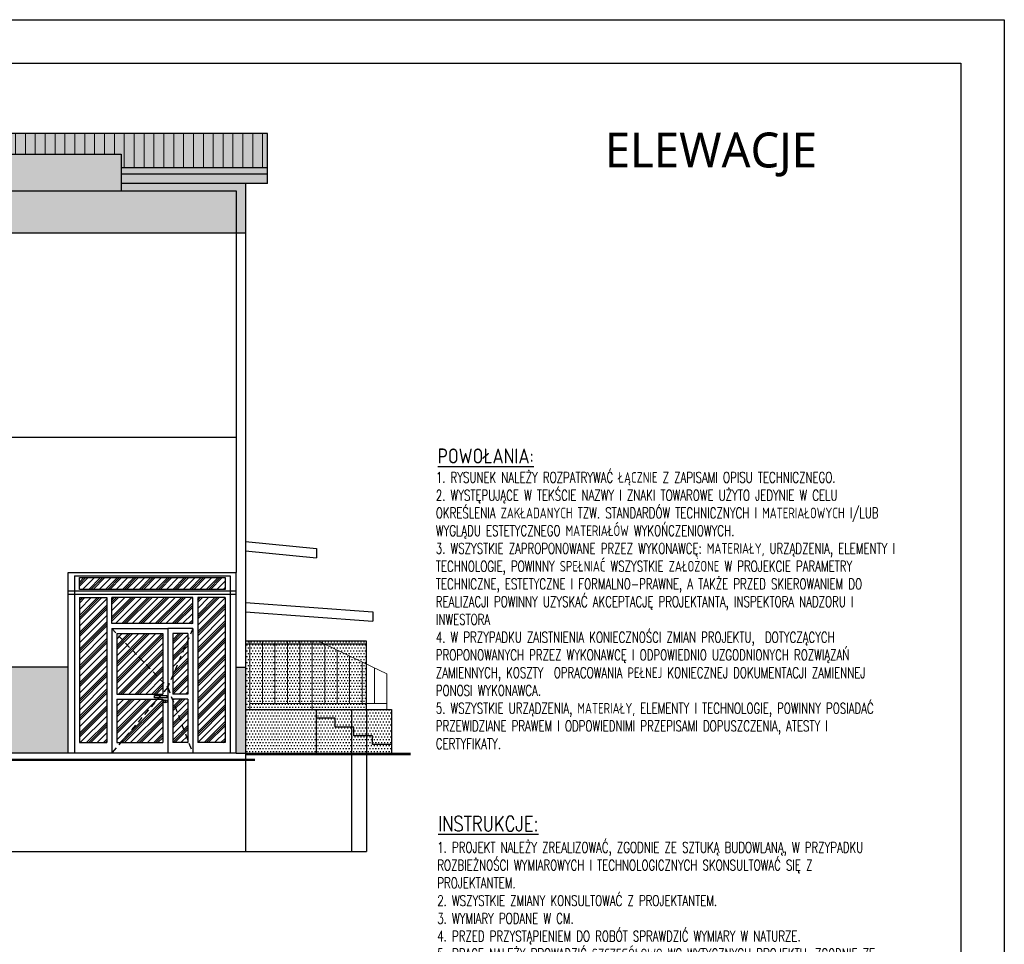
# Model space of a CAD drawing. Header units: millimetres. Extents: x 31969 to 285678, y -69766 to -1123.
# Tile 56 of 102: x 150246 to 151827, y -12584 to -11099. Entities that reach past the tile are written whole.
import ezdxf
from ezdxf.lldxf.tags import DXFTag

# ---------------------------------------------------------------- set-up
doc = ezdxf.new("R2010")
doc.units = ezdxf.units.MM
doc.linetypes.add('ACAD_ISO02W100', pattern=[15, 12, -3])
doc.linetypes.add('KRESKOWA-SREDNIA', pattern=[0.2, 0.12, -0.08])
for name, color, linetype in [('a-elewacja 1', 1, 'Continuous'), ('a-izolacja 1', 3, 'Continuous'), ('a-opis 1', 3, 'Continuous'), ('a-opis 2', 1, 'Continuous'), ('a-przerywana 2', 3, 'Continuous'), ('a-stolarka', 3, 'Continuous'), ('a-stolarka drzwiowa', 3, 'Continuous'), ('a-stolarka okienna', 3, 'Continuous'), ('a-szraf', 252, 'Continuous'), ('a-szraf 1', 250, 'Continuous')]:
    doc.layers.add(name, color=color, linetype=linetype)
doc.layers.add('a-elewacja 3', color=3, linetype='Continuous', lineweight=20)
doc.styles.add('IREK', font='simplex.shx', dxfattribs={"width": 0.8})
doc.styles.add('PRZEKRÓJ2', font='l_10646.ttf')
doc.styles.add('RS01507', font='romans.shx', dxfattribs={"width": 0.7, "height": 0.15})
tags = doc.linetypes.add('DASHED', pattern=[0.75, 0.5, -0.25]).pattern_tags.tags
tags[6:7] = [DXFTag(74, 4), DXFTag(75, 0), DXFTag(340, '0'), DXFTag(46, 1.0), DXFTag(50, 0.0), DXFTag(44, 0.0), DXFTag(45, 0.0)]
tags[4:5] = [DXFTag(74, 4), DXFTag(75, 0), DXFTag(340, '0'), DXFTag(46, 1.0), DXFTag(50, 0.0), DXFTag(44, 0.0), DXFTag(45, 0.0)]
pattern_1 = [(90, (3951.037, -7515.281), (-15.875, 1e-15), [])]

msp = doc.modelspace()

# ---------------------------------------------------------------- hatches: boundary and pattern name
at = {"layer": 'a-elewacja 3', "ltscale": 100}
h = msp.add_hatch(dxfattribs=at)
h.set_pattern_fill('LINE', color=256, scale=5, angle=90)
h.set_pattern_definition(pattern_1)
h.paths.add_polyline_path([(149980.17, -11281.56), (149980.17, -11336.56), (150183.71, -11336.56), (150183.71, -11314.6), (150408.71, -11314.6), (150408.71, -11336.56), (150643.71, -11336.56), (150643.71, -11281.56)])
h.paths.add_polyline_path([(149937.1, -11281.56), (149937.1, -11336.56), (149948.67, -11336.56), (149948.67, -11281.56)])
h.paths.add_polyline_path([(149905.6, -11336.56), (149905.6, -11281.56), (148810.71, -11281.56), (148810.71, -11336.56)])
h = msp.add_hatch(dxfattribs=at)
h.set_pattern_fill('LINE', color=256, scale=5, angle=90)
h.set_pattern_definition(pattern_1)
h.paths.add_polyline_path([(149980.17, -11281.56), (149980.17, -11336.56), (150183.71, -11336.56), (150183.71, -11314.6), (150408.71, -11314.6), (150408.71, -11336.56), (150643.71, -11336.56), (150643.71, -11281.56)])
h.paths.add_polyline_path([(149937.1, -11281.56), (149937.1, -11336.56), (149948.67, -11336.56), (149948.67, -11281.56)])
h.paths.add_polyline_path([(149905.6, -11336.56), (149905.6, -11281.56), (148810.71, -11281.56), (148810.71, -11336.56)])
at = {"layer": 'a-szraf', "ltscale": 30}
h = msp.add_hatch(dxfattribs=at)
h.set_pattern_fill('DOTS', color=256, scale=1.5)
h.set_pattern_definition([(0, (1354.883, -5789.6532), (1.190625, 2.38125), [0, -2.38125])])
h.paths.add_polyline_path([(150643.71, -11336.56), (150408.71, -11336.56), (150408.71, -11346.6), (150643.71, -11346.6)])
h.paths.add_polyline_path([(150643.71, -11346.6), (150408.71, -11346.6), (150408.71, -11361.6), (150643.71, -11361.6)])
h.paths.add_polyline_path([(149888.71, -11346.6), (148810.71, -11346.6), (148810.71, -11361.6), (149888.71, -11361.6)])
h.paths.add_polyline_path([(149980.17, -11281.56), (149980.17, -11336.56), (150183.71, -11336.56), (150183.71, -11314.6), (150408.71, -11314.6), (150408.71, -11336.56), (150643.71, -11336.56), (150643.71, -11281.56)])
h.paths.add_polyline_path([(149937.1, -11281.56), (149937.1, -11336.56), (149948.67, -11336.56), (149948.67, -11281.56)])
h.paths.add_polyline_path([(149905.6, -11336.56), (149905.6, -11281.56), (148810.71, -11281.56), (148810.71, -11336.56)])
h.paths.add_polyline_path([(149905.6, -11346.6), (149905.6, -11336.56), (148810.71, -11336.56), (148810.71, -11346.6)])
h.paths.add_polyline_path([(149905.6, -11361.6), (149905.6, -11346.6), (149898.71, -11346.6), (149898.71, -11361.6)])
h.paths.add_polyline_path([(149980.17, -11346.6), (149980.17, -11361.6), (150183.71, -11361.6), (150183.71, -11346.6)])
h.paths.add_polyline_path([(149948.67, -11361.6), (149948.67, -11346.6), (149937.1, -11346.6), (149937.1, -11361.6)])
h.paths.add_polyline_path([(149980.17, -11336.56), (149980.17, -11346.6), (150183.71, -11346.6), (150183.71, -11336.56)])
h.paths.add_polyline_path([(149948.67, -11346.6), (149948.67, -11336.56), (149937.1, -11336.56), (149937.1, -11346.6)])
at = {"layer": 'a-szraf', "ltscale": 100}
h = msp.add_hatch(dxfattribs=at)
h.set_pattern_fill('DOTS', color=256, scale=3)
h.paths.add_polyline_path([(150608.71, -12138.6), (150593.71, -12138.6), (150593.71, -12276.6), (150608.71, -12276.6)])
h.paths.add_polyline_path([(150323.71, -12138.6), (149998.71, -12138.6), (149998.71, -12251.6), (149998.71, -12276.6), (150323.71, -12276.6)])
h.paths.add_polyline_path([(149828.71, -12218.6), (149738.71, -12218.6), (149738.71, -12158.6), (149828.71, -12158.6)], flags=16)
h.paths.add_polyline_path([(149823.71, -12213.6), (149743.71, -12213.6), (149743.71, -12163.6), (149823.71, -12163.6)], flags=0)
h.paths.add_polyline_path([(149820.71, -12210.6), (149746.71, -12210.6), (149746.71, -12166.6), (149820.71, -12166.6)], flags=0)
h.paths.add_polyline_path([(149610.71, -12218.6), (149520.71, -12218.6), (149520.71, -12158.6), (149610.71, -12158.6)], flags=16)
h.paths.add_polyline_path([(149605.71, -12213.6), (149525.71, -12213.6), (149525.71, -12163.6), (149605.71, -12163.6)], flags=0)
h.paths.add_polyline_path([(149602.71, -12210.6), (149528.71, -12210.6), (149528.71, -12166.6), (149602.71, -12166.6)], flags=0)
h.paths.add_polyline_path([(149373.71, -12218.6), (149283.71, -12218.6), (149283.71, -12158.6), (149373.71, -12158.6)], flags=16)
h.paths.add_polyline_path([(149368.71, -12213.6), (149288.71, -12213.6), (149288.71, -12163.6), (149368.71, -12163.6)], flags=0)
h.paths.add_polyline_path([(149365.71, -12210.6), (149291.71, -12210.6), (149291.71, -12166.6), (149365.71, -12166.6)], flags=0)
h.paths.add_polyline_path([(149155.71, -12218.6), (149065.71, -12218.6), (149065.71, -12158.6), (149155.71, -12158.6)], flags=16)
h.paths.add_polyline_path([(149150.71, -12213.6), (149070.71, -12213.6), (149070.71, -12163.6), (149150.71, -12163.6)], flags=0)
h.paths.add_polyline_path([(149147.71, -12210.6), (149073.71, -12210.6), (149073.71, -12166.6), (149147.71, -12166.6)], flags=0)
h.paths.add_polyline_path([(148968.71, -12248.6), (148828.71, -12248.6), (148828.71, -12158.6), (148968.71, -12158.6)], flags=16)
h.paths.add_polyline_path([(148963.71, -12243.6), (148901.21, -12243.6), (148901.21, -12163.6), (148963.71, -12163.6)], flags=0)
h.paths.add_polyline_path([(148960.71, -12240.6), (148904.21, -12240.6), (148904.21, -12166.6), (148960.71, -12166.6)], flags=0)
h.paths.add_polyline_path([(148896.21, -12243.6), (148833.71, -12243.6), (148833.71, -12163.6), (148896.21, -12163.6)], flags=0)
h.paths.add_polyline_path([(148893.21, -12240.6), (148836.71, -12240.6), (148836.71, -12166.6), (148893.21, -12166.6)], flags=0)
h.paths.add_polyline_path([(150593.71, -11373.6), (149998.71, -11373.6), (149998.71, -11441.6), (150593.71, -11441.6)])
h.paths.add_polyline_path([(150608.71, -11361.6), (150408.71, -11361.6), (150408.71, -11373.6), (150593.71, -11373.6), (150593.71, -11441.6), (150608.71, -11441.6)])
h.paths.add_polyline_path([(150408.71, -11314.6), (150183.71, -11314.6), (150183.71, -11373.6), (150408.71, -11373.6)])
h.paths.add_polyline_path([(149905.6, -11441.6), (149905.6, -11361.6), (149898.71, -11361.6), (149898.71, -11441.6)])
h.paths.add_polyline_path([(149948.67, -11441.6), (149948.67, -11361.6), (149937.1, -11361.6), (149937.1, -11441.6)])
h.paths.add_polyline_path([(149980.17, -11361.6), (149980.17, -11441.6), (149998.71, -11441.6), (149998.71, -11373.6), (150183.71, -11373.6), (150183.71, -11361.6)])
h.paths.add_polyline_path([(149678.87, -11361.6), (149678.87, -11441.6), (149888.71, -11441.6), (149888.71, -11361.6)])
h.paths.add_polyline_path([(149668.87, -11441.6), (149668.87, -11361.6), (148810.71, -11361.6), (148810.71, -11441.6)])
h.paths.add_polyline_path([(149898.71, -12163.6), (149905.6, -12163.6), (149905.6, -12138.6), (149898.71, -12138.6)])
edge = h.paths.add_edge_path()
edge.add_line((149678.87, -12231.65), (149678.87, -12244.1))
edge.add_arc((149673.87, -12244.1), 5, 0, 180)
edge.add_line((149668.87, -12244.1), (149668.87, -12231.65))
edge.add_arc((149673.87, -12231.65), 5, 0, 180, ccw=False)
edge = h.paths.add_edge_path()
edge.add_arc((149673.87, -12244.1), 5, 0, 360)
edge = h.paths.add_edge_path()
edge.add_line((149668.87, -12201.6), (149678.87, -12201.6))
edge.add_line((149678.87, -12201.6), (149678.87, -12231.65))
edge.add_arc((149673.87, -12231.65), 5, 0, 180)
edge.add_line((149668.87, -12231.65), (149668.87, -12201.6))
edge = h.paths.add_edge_path()
edge.add_line((149668.87, -12201.6), (149668.87, -12138.6))
edge.add_line((149668.87, -12138.6), (149138.21, -12138.6))
edge.add_line((149138.21, -12138.6), (149138.21, -12158.6))
edge.add_line((149138.21, -12158.6), (149072.21, -12158.6))
edge.add_line((149072.21, -12158.6), (149072.21, -12138.6))
edge.add_line((149072.21, -12138.6), (148810.71, -12138.6))
edge.add_line((148810.71, -12138.6), (148810.71, -12258.6))
edge.add_line((148810.71, -12258.6), (149998.71, -12258.6))
edge.add_line((149998.71, -12258.6), (149998.71, -12251.6))
edge.add_line((149998.71, -12251.6), (149998.71, -12138.6))
edge.add_line((149998.71, -12138.6), (149995.51, -12138.6))
edge.add_line((149995.51, -12138.6), (149995.51, -12235.74))
edge.add_line((149995.51, -12235.74), (149980.53, -12250.72))
edge.add_line((149980.53, -12250.72), (149973.46, -12243.65))
edge.add_line((149973.46, -12243.65), (149985.51, -12231.6))
edge.add_line((149985.51, -12231.6), (149985.51, -12138.6))
edge.add_line((149985.51, -12138.6), (149980.17, -12138.6))
edge.add_line((149980.17, -12138.6), (149980.17, -12198.6))
edge.add_line((149980.17, -12198.6), (149948.67, -12198.6))
edge.add_line((149948.67, -12198.6), (149948.67, -12138.6))
edge.add_line((149948.67, -12138.6), (149937.1, -12138.6))
edge.add_line((149937.1, -12138.6), (149937.1, -12198.6))
edge.add_line((149937.1, -12198.6), (149898.71, -12198.6))
edge.add_line((149898.71, -12198.6), (149898.71, -12244.1))
edge.add_arc((149893.71, -12244.1), 5, -180, 0, ccw=False)
edge.add_line((149888.71, -12244.1), (149888.71, -12198.6))
edge.add_line((149888.71, -12198.6), (149828.71, -12198.6))
edge.add_line((149828.71, -12198.6), (149828.71, -12163.6))
edge.add_line((149828.71, -12163.6), (149888.71, -12163.6))
edge.add_line((149888.71, -12163.6), (149888.71, -12138.6))
edge.add_line((149888.71, -12138.6), (149678.87, -12138.6))
edge.add_line((149678.87, -12138.6), (149678.87, -12201.6))
edge.add_line((149678.87, -12201.6), (149668.87, -12201.6))
h = msp.add_hatch(dxfattribs=at)
h.set_pattern_fill('DOTS', color=256, scale=3)
h.set_pattern_definition([(0, (-1339.3255, -2563.1973), (2.38125, 4.7625), [0, -4.7625])])
h.paths.add_polyline_path([(150842.68, -12206.6), (150802.71, -12206.6), (150802.71, -12248.6), (150812.68, -12248.6), (150812.68, -12262.6), (150842.68, -12262.6)])
h.paths.add_polyline_path([(150842.68, -12262.6), (150812.68, -12262.6), (150812.68, -12248.6), (150802.71, -12248.6), (150802.71, -12276.6), (150842.68, -12276.6)])
h.paths.add_polyline_path([(150802.71, -12248.6), (150782.68, -12248.6), (150782.68, -12234.6), (150778.71, -12234.6), (150778.71, -12276.6), (150802.71, -12276.6)])
h.paths.add_polyline_path([(150802.71, -12206.6), (150778.71, -12206.6), (150778.71, -12234.6), (150782.68, -12234.6), (150782.68, -12248.6), (150802.71, -12248.6)])
h.paths.add_polyline_path([(150778.71, -12206.6), (150722.71, -12206.6), (150722.71, -12220.6), (150752.68, -12220.6), (150752.68, -12234.6), (150778.71, -12234.6)])
h.paths.add_polyline_path([(150778.71, -12234.6), (150752.68, -12234.6), (150752.68, -12220.6), (150722.71, -12220.6), (150722.71, -12276.6), (150739.88, -12276.6), (150778.71, -12276.6)])
h.paths.add_polyline_path([(150722.71, -12220.6), (150722.68, -12220.6), (150722.71, -12206.6), (150608.71, -12206.6), (150608.71, -12276.6), (150693.71, -12276.6), (150722.71, -12276.6)])
h.paths.add_polyline_path([(150802.71, -12133.47), (150795.71, -12130.12), (150795.71, -12196.6), (150802.71, -12196.6)])
h.paths.add_polyline_path([(150795.71, -12130.12), (150775.71, -12120.54), (150775.71, -12196.6), (150795.71, -12196.6)])
h.paths.add_polyline_path([(150775.71, -12120.54), (150755.71, -12110.97), (150755.71, -12196.6), (150775.71, -12196.6)])
h.paths.add_polyline_path([(150755.71, -12110.97), (150735.71, -12101.4), (150735.71, -12196.6), (150755.71, -12196.6)])
h.paths.add_polyline_path([(150735.71, -12101.4), (150725.7, -12096.6), (150715.71, -12096.6), (150715.71, -12196.6), (150735.71, -12196.6)])
h.paths.add_polyline_path([(150715.71, -12096.6), (150695.71, -12096.6), (150695.71, -12196.6), (150715.71, -12196.6)])
h.paths.add_polyline_path([(150695.71, -12096.6), (150675.71, -12096.6), (150675.71, -12196.6), (150695.71, -12196.6)])
h.paths.add_polyline_path([(150675.71, -12096.6), (150655.71, -12096.6), (150655.71, -12196.6), (150675.71, -12196.6)])
h.paths.add_polyline_path([(150655.71, -12096.6), (150635.71, -12096.6), (150635.71, -12196.6), (150655.71, -12196.6)])
h.paths.add_polyline_path([(150635.71, -12096.6), (150615.71, -12096.6), (150615.71, -12196.6), (150635.71, -12196.6)])
h.paths.add_polyline_path([(150615.71, -12096.6), (150608.71, -12096.6), (150608.71, -12206.6), (150615.71, -12206.6)])
h.paths.add_polyline_path([(150715.71, -12196.6), (150615.71, -12196.6), (150615.71, -12206.6), (150715.71, -12206.6)])
h.paths.add_polyline_path([(150802.71, -12196.6), (150715.71, -12196.6), (150715.71, -12206.6), (150802.71, -12206.6)])
h.paths.add_polyline_path([(150802.71, -12096.6), (150725.7, -12096.6), (150802.71, -12133.47)])
at = {"layer": 'a-szraf 1', "ltscale": 15}
h = msp.add_hatch(dxfattribs=at)
h.set_pattern_fill('PLASTI', color=256, scale=3, angle=45)
h.set_pattern_definition([(45, (1354.883, -5789.653), (-13.4703842, 13.4703842), []), (45, (1353.2, -5787.97), (-13.4703842, 13.4703842), []), (45, (1351.515, -5786.286), (-13.4703842, 13.4703842), []), (45, (1346.464, -5781.234), (-13.4703842, 13.4703842), [])])
h.paths.add_polyline_path([(150575.71, -12013.6), (150575.71, -11994.62), (150341.71, -11994.62), (150341.71, -12013.6)])
h.paths.add_polyline_path([(150385.71, -12026.6), (150341.71, -12026.6), (150341.71, -12259.6), (150385.71, -12259.6)])
h.paths.add_polyline_path([(150393.71, -12026.6), (150393.71, -12068.6), (150523.71, -12068.6), (150523.71, -12026.6)])
h.paths.add_polyline_path([(150575.71, -12026.6), (150531.71, -12026.6), (150531.71, -12259.6), (150575.71, -12259.6)])
h.paths.add_polyline_path([(150491.71, -12151.8), (150515.71, -12095.4), (150515.71, -12084.6), (150491.71, -12084.6)])
h.paths.add_polyline_path([(150491.71, -12151.8), (150491.71, -12181.6), (150515.71, -12181.6), (150515.71, -12095.4)])
h.paths.add_polyline_path([(150475.71, -12084.6), (150401.71, -12084.6), (150401.71, -12084.96), (150475.71, -12162.24)])
h.paths.add_polyline_path([(150401.71, -12084.96), (150401.71, -12181.6), (150474.37, -12181.6), (150475.71, -12180.02), (150475.71, -12162.24)])
h.paths.add_polyline_path([(150401.71, -12189.6), (150401.71, -12259.6), (150408.15, -12259.6), (150467.58, -12189.6)])
h.paths.add_polyline_path([(150475.71, -12189.6), (150467.58, -12189.6), (150408.15, -12259.6), (150475.71, -12259.6)])
h.paths.add_polyline_path([(150491.71, -12259.6), (150515.71, -12259.6), (150515.71, -12255.4), (150491.71, -12191.8)])
h.paths.add_polyline_path([(150515.71, -12189.6), (150491.71, -12189.6), (150491.71, -12191.8), (150515.71, -12255.4)])

# ---------------------------------------------------------------- linework, layer by layer
at = {"layer": 'a-elewacja 1', "ltscale": 100}
for p, q in [((150643.71, -11281.56), (148810.71, -11281.56)), ((150643.71, -11361.6), (150643.71, -11281.56)), ((150183.71, -11314.6), (150408.71, -11314.6)), ((150408.71, -11314.6), (150408.71, -11373.6)), ((150643.71, -11336.56), (150408.71, -11336.56)), ((150643.71, -11346.6), (150408.71, -11346.6)), ((150643.71, -11361.6), (150408.71, -11361.6)), ((150608.71, -11361.6), (150608.71, -12276.6)), ((149998.71, -11373.6), (150593.71, -11373.6)), ((150593.71, -11373.6), (150593.71, -11986.62)), ((150608.71, -11441.6), (149980.17, -11441.6)), ((150608.71, -11936.42), (150722.71, -11948.03)), ((150608.71, -11951.42), (150722.71, -11963.03)), ((150722.71, -11948.03), (150722.71, -11963.03)), ((150608.71, -12034.6), (150812.71, -12049.6)), ((150608.71, -12049.6), (150812.71, -12064.6)), ((150812.71, -12049.6), (150812.71, -12064.6)), ((150802.71, -12096.6), (150608.71, -12096.6)), ((150802.71, -12101.6), (150608.71, -12101.6)), ((150802.71, -12206.6), (150802.71, -12096.6)), ((150323.71, -12138.6), (149995.51, -12138.6)), ((150593.71, -12138.6), (150608.71, -12138.6)), ((150608.71, -12206.6), (150842.68, -12206.6)), ((150722.71, -12276.6), (150722.71, -12206.6)), ((150842.68, -12206.6), (150842.68, -12276.6)), ((150593.71, -12276.6), (149928.71, -12276.6)), ((150593.71, -12276.6), (150693.71, -12276.6)), ((150608.71, -12278.6), (150873.26, -12278.6)), ((150693.71, -12276.6), (150739.88, -12276.6)), ((150739.88, -12276.6), (150873.26, -12276.6)), ((150623.32, -12286.6), (149928.71, -12286.6)), ((150623.32, -12288.6), (149928.71, -12288.6))]:
    msp.add_line(p, q, dxfattribs=at)
at = {"layer": 'a-elewacja 1', "ltscale": 20}
for p, q in [((150323.71, -12276.6), (150323.71, -11986.62)), ((150323.71, -11986.62), (150593.71, -11986.62)), ((150333.71, -11991.62), (150333.71, -12276.6)), ((150333.71, -11991.62), (150583.71, -11991.62)), ((150583.71, -11991.62), (150583.71, -12276.6)), ((150593.71, -12276.6), (150593.71, -11986.62)), ((150593.71, -12016.6), (150323.71, -12016.6)), ((150593.71, -12021.6), (150323.71, -12021.6)), ((150593.71, -12276.6), (150323.71, -12276.6))]:
    msp.add_line(p, q, dxfattribs=at)
at = {"layer": 'a-elewacja 1', "linetype": 'DASHED', "ltscale": 40}
for p in [(150608.71, -12276.6), (148810.71, -12434.6)]:
    msp.add_line(p, (150608.71, -12434.6), dxfattribs=at)
at = {"layer": 'a-elewacja 3', "ltscale": 100}
for p, q in [((150725.7, -12096.6), (150615.71, -12096.6)), ((150615.71, -12206.6), (150615.71, -12096.6)), ((150635.71, -12196.6), (150635.71, -12096.6)), ((150655.71, -12196.6), (150655.71, -12096.6)), ((150675.71, -12196.6), (150675.71, -12096.6)), ((150695.71, -12196.6), (150695.71, -12096.6)), ((150715.71, -12206.6), (150715.71, -12096.6)), ((150725.7, -12096.6), (150835.71, -12149.27)), ((150735.71, -12196.6), (150735.71, -12101.4)), ((150755.71, -12196.6), (150755.71, -12110.97)), ((150775.71, -12196.6), (150775.71, -12120.54)), ((150795.71, -12196.6), (150795.71, -12130.12)), ((150815.71, -12196.6), (150815.71, -12139.69)), ((150835.71, -12206.6), (150835.71, -12149.27)), ((150835.71, -12196.6), (150615.71, -12196.6))]:
    msp.add_line(p, q, dxfattribs=at)
at = {"layer": 'a-izolacja 1'}
for p, q in [((150341.71, -12026.6), (150341.71, -12259.6)), ((150341.71, -12026.6), (150385.71, -12026.6)), ((150385.71, -12026.6), (150385.71, -12259.6)), ((150523.71, -12026.6), (150393.71, -12026.6)), ((150393.71, -12068.6), (150393.71, -12026.6)), ((150523.71, -12068.6), (150523.71, -12026.6)), ((150531.71, -12026.6), (150531.71, -12259.6)), ((150575.71, -12026.6), (150531.71, -12026.6)), ((150575.71, -12026.6), (150575.71, -12259.6)), ((150523.71, -12068.6), (150393.71, -12068.6)), ((150393.71, -12076.6), (150483.71, -12076.6)), ((150393.71, -12076.6), (150393.71, -12276.6)), ((150483.71, -12076.6), (150483.71, -12076.6)), ((150483.71, -12076.6), (150483.71, -12276.6)), ((150483.71, -12076.6), (150483.71, -12276.6)), ((150483.71, -12076.6), (150483.71, -12276.6)), ((150483.71, -12076.6), (150483.71, -12276.6)), ((150483.71, -12076.6), (150483.71, -12276.6)), ((150483.71, -12076.6), (150483.71, -12276.6)), ((150523.71, -12076.6), (150483.71, -12076.6)), ((150483.71, -12076.6), (150483.71, -12076.6)), ((150483.71, -12076.6), (150483.71, -12276.6)), ((150483.71, -12076.6), (150483.71, -12276.6)), ((150483.71, -12076.6), (150483.71, -12276.6)), ((150483.71, -12076.6), (150483.71, -12276.6)), ((150523.71, -12076.6), (150523.71, -12276.6)), ((150401.71, -12084.6), (150475.71, -12084.6)), ((150401.71, -12084.6), (150401.71, -12181.6)), ((150475.71, -12084.6), (150475.71, -12181.6)), ((150515.71, -12084.6), (150491.71, -12084.6)), ((150491.71, -12084.6), (150491.71, -12181.6)), ((150515.71, -12084.6), (150515.71, -12181.6)), ((150401.71, -12181.6), (150475.71, -12181.6)), ((150401.71, -12189.6), (150401.71, -12259.6)), ((150401.71, -12189.6), (150475.71, -12189.6)), ((150475.71, -12189.6), (150475.71, -12259.6)), ((150515.71, -12181.6), (150491.71, -12181.6)), ((150491.71, -12189.6), (150491.71, -12259.6)), ((150515.71, -12189.6), (150491.71, -12189.6)), ((150515.71, -12189.6), (150515.71, -12259.6))]:
    msp.add_line(p, q, dxfattribs=at)
msp.add_lwpolyline([(150341.71, -11994.62), (150575.71, -11994.62), (150575.71, -12013.6), (150341.71, -12013.6)], close=True, dxfattribs=at)
at = {"layer": 'a-opis 2', "ltscale": 2}
for points in [[(151826.95, -14068.58), (147626.95, -14068.58), (147626.95, -11098.58), (151826.95, -11098.58)], [(147876.95, -11168.58), (151756.95, -11168.58), (151756.95, -13998.58), (147876.95, -13998.58)]]:
    msp.add_lwpolyline(points, close=True, dxfattribs=at)
at = {"layer": 'a-przerywana 2', "linetype": 'DASHED', "lineweight": 25, "ltscale": 50}
msp.add_line((150593.71, -11769.6), (148810.71, -11769.6), dxfattribs=at)
at = {"layer": 'a-przerywana 2', "color": 251, "linetype": 'KRESKOWA-SREDNIA', "ltscale": 80}
for p, q in [((150393.71, -12076.6), (150483.71, -12170.6)), ((150523.71, -12076.6), (150483.71, -12170.6)), ((150483.71, -12170.6), (150393.71, -12276.6)), ((150483.71, -12170.6), (150523.71, -12276.6))]:
    msp.add_line(p, q, dxfattribs=at)
at = {"layer": 'a-stolarka'}
for p, q in [((150479.64, -12192.22), (150479.64, -12194.22)), ((150341.71, -12259.6), (150385.71, -12259.6)), ((150401.71, -12259.6), (150475.71, -12259.6)), ((150515.71, -12259.6), (150491.71, -12259.6)), ((150575.71, -12259.6), (150531.71, -12259.6))]:
    msp.add_line(p, q, dxfattribs=at)
msp.add_lwpolyline([(150462.2, -12183.89), (150482.29, -12183.89), (150482.29, -12187.49), (150462.2, -12187.49)], close=True, dxfattribs=at)
msp.add_circle((150479.64, -12193.22), 2.5, dxfattribs=at)
at = {"layer": 'a-stolarka drzwiowa'}
msp.add_line((150465.71, -12076.6), (150470.71, -12076.6), dxfattribs=at)
at = {"layer": 'a-stolarka okienna', "linetype": 'DASHED', "lineweight": 25, "ltscale": 20}
for p, q in [((150722.68, -12220.6), (150722.71, -12206.6)), ((150752.68, -12220.6), (150722.68, -12220.6)), ((150752.68, -12234.6), (150752.68, -12220.6)), ((150778.71, -12206.6), (150778.71, -12434.6)), ((150802.71, -12206.6), (150802.71, -12434.6)), ((150782.68, -12234.6), (150752.68, -12234.6)), ((150782.68, -12248.6), (150782.68, -12234.6)), ((150812.68, -12248.6), (150782.68, -12248.6)), ((150812.68, -12262.6), (150812.68, -12248.6)), ((150842.68, -12262.6), (150812.68, -12262.6)), ((150608.71, -12434.6), (150802.71, -12434.6))]:
    msp.add_line(p, q, dxfattribs=at)

# ---------------------------------------------------------------- texts
at = {"layer": 'a-opis 1', "ltscale": 40, "char_height": 17.10272, "attachment_point": 1, "style": 'RS01507'}
for s, insert, width in [('1. RYSUNEK NALEŻY ROZPATRYWAĆ ŁĄCZNIE Z ZAPISAMI OPISU TECHNICZNEGO.\\P2. WYSTĘPUJĄCE W TEKŚCIE NAZWY I ZNAKI TOWAROWE UŻYTO JEDYNIE W CELU OKREŚLENIA ZAKŁADANYCH TZW. STANDARDÓW TECHNICZNYCH I MATERIAŁOWYCH I/LUB WYGLĄDU ESTETYCZNEGO MATERIAŁÓW WYKOŃCZENIOWYCH.\\P3. WSZYSTKIE ZAPROPONOWANE PRZEZ WYKONAWCĘ: MATERIAŁY, URZĄDZENIA, ELEMENTY I TECHNOLOGIE, POWINNY SPEŁNIAĆ WSZYSTKIE ZAŁOŻONE W PROJEKCIE PARAMETRY TECHNICZNE, ESTETYCZNE I FORMALNO-PRAWNE, A TAKŻE PRZED SKIEROWANIEM DO REALIZACJI POWINNY UZYSKAĆ AKCEPTACJĘ PROJEKTANTA, INSPEKTORA NADZORU I INWESTORA\\P4. W PRZYPADKU ZAISTNIENIA KONIECZNOŚCI ZMIAN PROJEKTU,  DOTYCZĄCYCH PROPONOWANYCH PRZEZ WYKONAWCĘ I ODPOWIEDNIO UZGODNIONYCH ROZWIĄZAŃ ZAMIENNYCH, KOSZTY  OPRACOWANIA PEŁNEJ KONIECZNEJ DOKUMENTACJI ZAMIENNEJ PONOSI WYKONAWCA.\\P5. WSZYSTKIE URZĄDZENIA, MATERIAŁY, ELEMENTY I TECHNOLOGIE, POWINNY POSIADAĆ PRZEWIDZIANE PRAWEM I ODPOWIEDNIMI PRZEPISAMI DOPUSZCZENIA, ATESTY I CERTYFIKATY.', (150914.17, -11825.25), 802.3818), ('1. PROJEKT NALEŻY ZREALIZOWAĆ, ZGODNIE ZE SZTUKĄ BUDOWLANĄ, W PRZYPADKU  ROZBIEŻNOŚCI WYMIAROWYCH I TECHNOLOGICZNYCH SKONSULTOWAĆ SIĘ Z PROJEKTANTEM. \\P2. WSZYSTKIE ZMIANY KONSULTOWAĆ Z PROJEKTANTEM.\\P3. WYMIARY PODANE W CM.\\P4. PRZED PRZYSTĄPIENIEM DO ROBÓT SPRAWDZIĆ WYMIARY W NATURZE.\\P5. PRACE NALEŻY PROWADZIĆ SZCZEGÓŁOWO WG WYTYCZNYCH PROJEKTU, ZGODNIE ZE SZTUKĄ BUDOWLANĄ I Z ZACHOWANIEM PRZEPISÓW O BEZPIECZEŃSTWIE I OCHRONIE ZDROWIA.\\P{\\C14;   }', (150916.51, -12419.4), 781.2523)]:
    msp.add_mtext(s, dxfattribs=dict(at, insert=insert, width=width))
at = {"layer": 'a-opis 2', "ltscale": 2, "style": 'PRZEKRÓJ2'}
msp.add_text('ELEWACJE', height=56.076, dxfattribs=at).set_placement((151185.41, -11335.9))
at = {"layer": 'a-opis 2', "linetype": 'ACAD_ISO02W100', "ltscale": 0.5, "char_height": 24.007, "width": 295.3757, "attachment_point": 1, "style": 'IREK'}
for s, insert in [('{\\LPOWOŁANIA:}', (150917.09, -11787.28)), ('{\\LINSTRUKCJE:}', (150917.66, -12377.92))]:
    msp.add_mtext(s, dxfattribs=dict(at, insert=insert))

doc.saveas('drawing.dxf')
